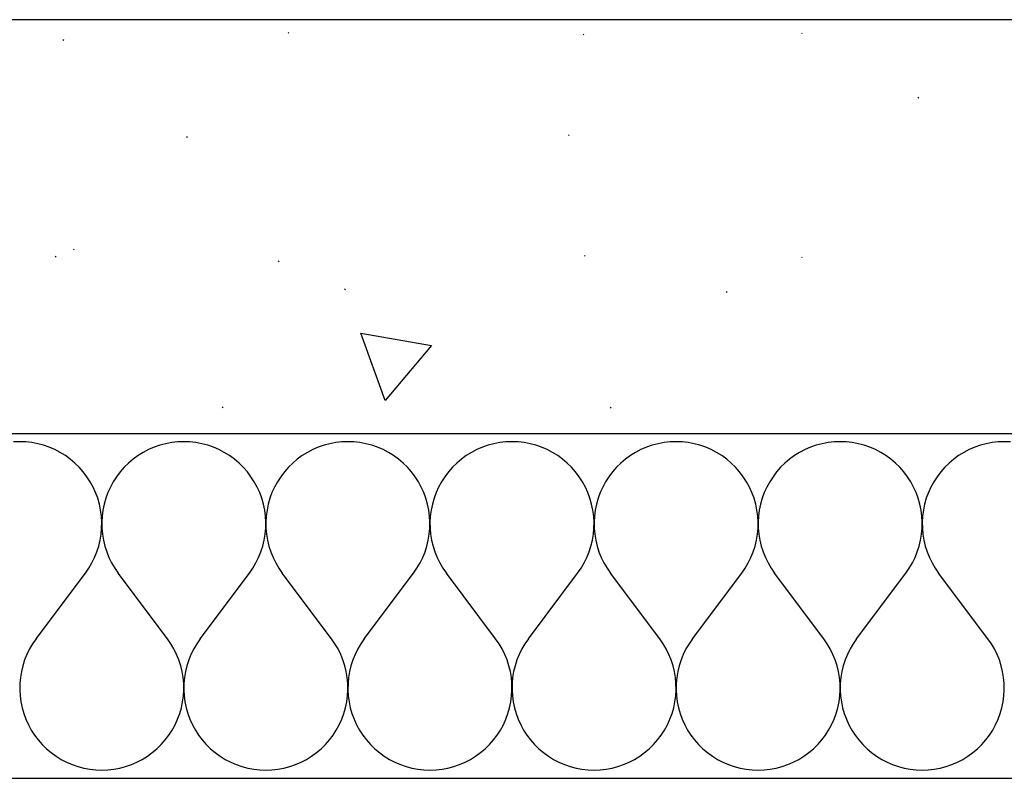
# Model space of a CAD drawing. Extents: x -18402 to 10376, y -5092 to 34139.
# Tile 44 of 78: x 3393 to 3436, y -2938 to -2905. Entities that reach past the tile are written whole.
import ezdxf

# ---------------------------------------------------------------- set-up
doc = ezdxf.new("R2010")
doc.units = 0
for name, color, linetype in [('0_XREF', 251, 'Continuous'), ('rdc_02$0$0._Étage_1_02-04 Mur.Construction', 251, 'Continuous'), ('rdc_02$0$0._Étage_1_A-AREA-____-OTLN.Modèle IFC', 251, 'Continuous')]:
    doc.layers.add(name, color=color, linetype=linetype)

# ---------------------------------------------------------------- blocks, each defined once
blk = doc.blocks.new('*X238', base_point=(-8045.97, -58706.23))
at = {"layer": 'rdc_02$0$0._Étage_1_02-04 Mur.Construction', "linetype": 'Continuous', "ltscale": 0.1}
for p, q in [((33928.57, -29233.26), (33925.94, -29233.36)), ((33931.21, -29233.36), (33928.57, -29233.26)), ((33933.82, -29233.65), (33931.21, -29233.36)), ((33997.37, -29233.36), (33994.75, -29233.65)), ((34000, -29233.26), (33997.37, -29233.36)), ((34002.63, -29233.36), (34000, -29233.26)), ((34005.25, -29233.65), (34002.63, -29233.36)), ((34068.79, -29233.36), (34066.18, -29233.65)), ((34071.43, -29233.26), (34068.79, -29233.36)), ((34074.06, -29233.36), (34071.43, -29233.26)), ((34076.68, -29233.65), (34074.06, -29233.36)), ((34140.22, -29233.36), (34137.6, -29233.65)), ((34142.86, -29233.26), (34140.22, -29233.36)), ((34145.49, -29233.36), (34142.86, -29233.26)), ((34148.11, -29233.65), (34145.49, -29233.36)), ((34211.65, -29233.36), (34209.03, -29233.65)), ((34214.29, -29233.26), (34211.65, -29233.36)), ((34216.92, -29233.36), (34214.29, -29233.26)), ((34219.54, -29233.65), (34216.92, -29233.36)), ((34283.08, -29233.36), (34280.46, -29233.65)), ((34285.71, -29233.26), (34283.08, -29233.36)), ((34288.35, -29233.36), (34285.71, -29233.26)), ((34290.97, -29233.65), (34288.35, -29233.36)), ((34354.51, -29233.36), (34351.89, -29233.65)), ((34357.14, -29233.26), (34354.51, -29233.36)), ((34359.78, -29233.36), (34357.14, -29233.26)), ((33936.42, -29234.13), (33933.82, -29233.65)), ((33938.96, -29234.8), (33936.42, -29234.13)), ((33941.45, -29235.66), (33938.96, -29234.8)), ((33943.88, -29236.7), (33941.45, -29235.66)), ((33946.21, -29237.92), (33943.88, -29236.7)), ((33984.7, -29236.7), (33982.36, -29237.92)), ((33987.12, -29235.66), (33984.7, -29236.7)), ((33989.61, -29234.8), (33987.12, -29235.66)), ((33992.16, -29234.13), (33989.61, -29234.8)), ((33994.75, -29233.65), (33992.16, -29234.13)), ((34007.84, -29234.13), (34005.25, -29233.65)), ((34010.39, -29234.8), (34007.84, -29234.13)), ((34012.88, -29235.66), (34010.39, -29234.8)), ((34015.3, -29236.7), (34012.88, -29235.66)), ((34017.64, -29237.92), (34015.3, -29236.7)), ((34056.12, -29236.7), (34053.79, -29237.92)), ((34058.55, -29235.66), (34056.12, -29236.7)), ((34061.04, -29234.8), (34058.55, -29235.66)), ((34063.58, -29234.13), (34061.04, -29234.8)), ((34066.18, -29233.65), (34063.58, -29234.13)), ((34079.27, -29234.13), (34076.68, -29233.65)), ((34081.82, -29234.8), (34079.27, -29234.13)), ((34084.31, -29235.66), (34081.82, -29234.8)), ((34086.73, -29236.7), (34084.31, -29235.66)), ((34089.07, -29237.92), (34086.73, -29236.7)), ((34127.55, -29236.7), (34125.21, -29237.92)), ((34129.97, -29235.66), (34127.55, -29236.7)), ((34132.47, -29234.8), (34129.97, -29235.66)), ((34135.01, -29234.13), (34132.47, -29234.8)), ((34137.6, -29233.65), (34135.01, -29234.13)), ((34150.7, -29234.13), (34148.11, -29233.65)), ((34153.25, -29234.8), (34150.7, -29234.13)), ((34155.74, -29235.66), (34153.25, -29234.8)), ((34158.16, -29236.7), (34155.74, -29235.66)), ((34160.5, -29237.92), (34158.16, -29236.7)), ((34198.98, -29236.7), (34196.64, -29237.92)), ((34201.4, -29235.66), (34198.98, -29236.7)), ((34203.89, -29234.8), (34201.4, -29235.66)), ((34206.44, -29234.13), (34203.89, -29234.8)), ((34209.03, -29233.65), (34206.44, -29234.13)), ((34222.13, -29234.13), (34219.54, -29233.65)), ((34224.68, -29234.8), (34222.13, -29234.13)), ((34227.17, -29235.66), (34224.68, -29234.8)), ((34229.59, -29236.7), (34227.17, -29235.66)), ((34231.93, -29237.92), (34229.59, -29236.7)), ((34270.41, -29236.7), (34268.07, -29237.92)), ((34272.83, -29235.66), (34270.41, -29236.7)), ((34275.32, -29234.8), (34272.83, -29235.66)), ((34277.87, -29234.13), (34275.32, -29234.8)), ((34280.46, -29233.65), (34277.87, -29234.13)), ((34293.56, -29234.13), (34290.97, -29233.65)), ((34296.11, -29234.8), (34293.56, -29234.13)), ((34298.6, -29235.66), (34296.11, -29234.8)), ((34301.02, -29236.7), (34298.6, -29235.66)), ((34303.36, -29237.92), (34301.02, -29236.7)), ((34341.84, -29236.7), (34339.5, -29237.92)), ((34344.26, -29235.66), (34341.84, -29236.7)), ((34346.75, -29234.8), (34344.26, -29235.66)), ((34349.3, -29234.13), (34346.75, -29234.8)), ((34351.89, -29233.65), (34349.3, -29234.13)), ((33948.46, -29239.31), (33946.21, -29237.92)), ((33950.59, -29240.85), (33948.46, -29239.31)), ((33952.6, -29242.55), (33950.59, -29240.85)), ((33977.98, -29240.85), (33975.97, -29242.55)), ((33980.12, -29239.31), (33977.98, -29240.85)), ((33982.36, -29237.92), (33980.12, -29239.31)), ((34019.88, -29239.31), (34017.64, -29237.92)), ((34022.02, -29240.85), (34019.88, -29239.31)), ((34024.03, -29242.55), (34022.02, -29240.85)), ((34049.41, -29240.85), (34047.4, -29242.55)), ((34051.54, -29239.31), (34049.41, -29240.85)), ((34053.79, -29237.92), (34051.54, -29239.31)), ((34091.31, -29239.31), (34089.07, -29237.92)), ((34093.45, -29240.85), (34091.31, -29239.31)), ((34095.46, -29242.55), (34093.45, -29240.85)), ((34120.84, -29240.85), (34118.83, -29242.55)), ((34122.97, -29239.31), (34120.84, -29240.85)), ((34125.21, -29237.92), (34122.97, -29239.31)), ((34162.74, -29239.31), (34160.5, -29237.92)), ((34164.87, -29240.85), (34162.74, -29239.31)), ((34166.89, -29242.55), (34164.87, -29240.85)), ((34192.27, -29240.85), (34190.25, -29242.55)), ((34194.4, -29239.31), (34192.27, -29240.85)), ((34196.64, -29237.92), (34194.4, -29239.31)), ((34234.17, -29239.31), (34231.93, -29237.92)), ((34236.3, -29240.85), (34234.17, -29239.31)), ((34238.32, -29242.55), (34236.3, -29240.85)), ((34263.7, -29240.85), (34261.68, -29242.55)), ((34265.83, -29239.31), (34263.7, -29240.85)), ((34268.07, -29237.92), (34265.83, -29239.31)), ((34305.6, -29239.31), (34303.36, -29237.92)), ((34307.73, -29240.85), (34305.6, -29239.31)), ((34309.75, -29242.55), (34307.73, -29240.85)), ((34335.13, -29240.85), (34333.11, -29242.55)), ((34337.26, -29239.31), (34335.13, -29240.85)), ((34339.5, -29237.92), (34337.26, -29239.31)), ((33954.49, -29244.4), (33952.6, -29242.55)), ((33956.23, -29246.38), (33954.49, -29244.4)), ((33974.09, -29244.4), (33972.34, -29246.38)), ((33975.97, -29242.55), (33974.09, -29244.4)), ((34025.91, -29244.4), (34024.03, -29242.55)), ((34027.66, -29246.38), (34025.91, -29244.4)), ((34045.51, -29244.4), (34043.77, -29246.38)), ((34047.4, -29242.55), (34045.51, -29244.4)), ((34097.34, -29244.4), (34095.46, -29242.55)), ((34099.08, -29246.38), (34097.34, -29244.4)), ((34116.94, -29244.4), (34115.2, -29246.38)), ((34118.83, -29242.55), (34116.94, -29244.4)), ((34168.77, -29244.4), (34166.89, -29242.55)), ((34170.51, -29246.38), (34168.77, -29244.4)), ((34188.37, -29244.4), (34186.63, -29246.38)), ((34190.25, -29242.55), (34188.37, -29244.4)), ((34240.2, -29244.4), (34238.32, -29242.55)), ((34241.94, -29246.38), (34240.2, -29244.4)), ((34259.8, -29244.4), (34258.06, -29246.38)), ((34261.68, -29242.55), (34259.8, -29244.4)), ((34311.63, -29244.4), (34309.75, -29242.55)), ((34313.37, -29246.38), (34311.63, -29244.4)), ((34331.23, -29244.4), (34329.49, -29246.38)), ((34333.11, -29242.55), (34331.23, -29244.4)), ((33957.82, -29248.48), (33956.23, -29246.38)), ((33959.25, -29250.69), (33957.82, -29248.48)), ((33970.75, -29248.48), (33969.32, -29250.69)), ((33972.34, -29246.38), (33970.75, -29248.48)), ((34029.25, -29248.48), (34027.66, -29246.38)), ((34030.68, -29250.69), (34029.25, -29248.48)), ((34042.18, -29248.48), (34040.75, -29250.69)), ((34043.77, -29246.38), (34042.18, -29248.48)), ((34100.68, -29248.48), (34099.08, -29246.38)), ((34102.11, -29250.69), (34100.68, -29248.48)), ((34113.61, -29248.48), (34112.18, -29250.69)), ((34115.2, -29246.38), (34113.61, -29248.48)), ((34172.1, -29248.48), (34170.51, -29246.38)), ((34173.54, -29250.69), (34172.1, -29248.48)), ((34185.04, -29248.48), (34183.61, -29250.69)), ((34186.63, -29246.38), (34185.04, -29248.48)), ((34243.53, -29248.48), (34241.94, -29246.38)), ((34244.96, -29250.69), (34243.53, -29248.48)), ((34256.47, -29248.48), (34255.04, -29250.69)), ((34258.06, -29246.38), (34256.47, -29248.48)), ((34314.96, -29248.48), (34313.37, -29246.38)), ((34316.39, -29250.69), (34314.96, -29248.48)), ((34327.9, -29248.48), (34326.46, -29250.69)), ((34329.49, -29246.38), (34327.9, -29248.48)), ((33960.52, -29253), (33959.25, -29250.69)), ((33961.61, -29255.4), (33960.52, -29253)), ((33968.06, -29253), (33966.97, -29255.4)), ((33969.32, -29250.69), (33968.06, -29253)), ((34031.94, -29253), (34030.68, -29250.69)), ((34033.03, -29255.4), (34031.94, -29253)), ((34039.48, -29253), (34038.39, -29255.4)), ((34040.75, -29250.69), (34039.48, -29253)), ((34103.37, -29253), (34102.11, -29250.69)), ((34104.46, -29255.4), (34103.37, -29253)), ((34110.91, -29253), (34109.82, -29255.4)), ((34112.18, -29250.69), (34110.91, -29253)), ((34174.8, -29253), (34173.54, -29250.69)), ((34175.89, -29255.4), (34174.8, -29253)), ((34182.34, -29253), (34181.25, -29255.4)), ((34183.61, -29250.69), (34182.34, -29253)), ((34246.23, -29253), (34244.96, -29250.69)), ((34247.32, -29255.4), (34246.23, -29253)), ((34253.77, -29253), (34252.68, -29255.4)), ((34255.04, -29250.69), (34253.77, -29253)), ((34317.66, -29253), (34316.39, -29250.69)), ((34318.75, -29255.4), (34317.66, -29253)), ((34325.2, -29253), (34324.11, -29255.4)), ((34326.46, -29250.69), (34325.2, -29253)), ((33962.52, -29257.87), (33961.61, -29255.4)), ((33963.24, -29260.41), (33962.52, -29257.87)), ((33966.05, -29257.87), (33965.33, -29260.41)), ((33966.97, -29255.4), (33966.05, -29257.87)), ((34033.95, -29257.87), (34033.03, -29255.4)), ((34034.67, -29260.41), (34033.95, -29257.87)), ((34037.48, -29257.87), (34036.76, -29260.41)), ((34038.39, -29255.4), (34037.48, -29257.87)), ((34105.37, -29257.87), (34104.46, -29255.4)), ((34106.1, -29260.41), (34105.37, -29257.87)), ((34108.91, -29257.87), (34108.19, -29260.41)), ((34109.82, -29255.4), (34108.91, -29257.87)), ((34176.8, -29257.87), (34175.89, -29255.4)), ((34177.53, -29260.41), (34176.8, -29257.87)), ((34180.34, -29257.87), (34179.61, -29260.41)), ((34181.25, -29255.4), (34180.34, -29257.87)), ((34248.23, -29257.87), (34247.32, -29255.4)), ((34248.96, -29260.41), (34248.23, -29257.87)), ((34251.77, -29257.87), (34251.04, -29260.41)), ((34252.68, -29255.4), (34251.77, -29257.87)), ((34319.66, -29257.87), (34318.75, -29255.4)), ((34320.39, -29260.41), (34319.66, -29257.87)), ((34323.2, -29257.87), (34322.47, -29260.41)), ((34324.11, -29255.4), (34323.2, -29257.87)), ((33963.78, -29262.99), (33963.24, -29260.41)), ((33964.13, -29265.6), (33963.78, -29262.99)), ((33964.79, -29262.99), (33964.45, -29265.6)), ((33965.33, -29260.41), (33964.79, -29262.99)), ((34035.21, -29262.99), (34034.67, -29260.41)), ((34035.55, -29265.6), (34035.21, -29262.99)), ((34036.22, -29262.99), (34035.87, -29265.6)), ((34036.76, -29260.41), (34036.22, -29262.99)), ((34106.64, -29262.99), (34106.1, -29260.41)), ((34106.98, -29265.6), (34106.64, -29262.99)), ((34107.65, -29262.99), (34107.3, -29265.6)), ((34108.19, -29260.41), (34107.65, -29262.99)), ((34178.07, -29262.99), (34177.53, -29260.41)), ((34178.41, -29265.6), (34178.07, -29262.99)), ((34179.08, -29262.99), (34178.73, -29265.6)), ((34179.61, -29260.41), (34179.08, -29262.99)), ((34249.49, -29262.99), (34248.96, -29260.41)), ((34249.84, -29265.6), (34249.49, -29262.99)), ((34250.51, -29262.99), (34250.16, -29265.6)), ((34251.04, -29260.41), (34250.51, -29262.99)), ((34320.92, -29262.99), (34320.39, -29260.41)), ((34321.27, -29265.6), (34320.92, -29262.99)), ((34321.93, -29262.99), (34321.59, -29265.6)), ((34322.47, -29260.41), (34321.93, -29262.99)), ((33964.28, -29268.23), (33964.13, -29265.6)), ((33964.45, -29265.6), (33964.29, -29268.23)), ((34035.71, -29268.23), (34035.55, -29265.6)), ((34035.87, -29265.6), (34035.72, -29268.23)), ((34107.14, -29268.23), (34106.98, -29265.6)), ((34107.3, -29265.6), (34107.15, -29268.23)), ((34178.56, -29268.23), (34178.41, -29265.6)), ((34178.73, -29265.6), (34178.58, -29268.23)), ((34249.99, -29268.23), (34249.84, -29265.6)), ((34250.16, -29265.6), (34250.01, -29268.23)), ((34321.42, -29268.23), (34321.27, -29265.6)), ((34321.59, -29265.6), (34321.44, -29268.23)), ((33964, -29273.49), (33964.24, -29270.87)), ((33964.24, -29270.87), (33964.28, -29268.23)), ((33964.29, -29268.23), (33964.34, -29270.87)), ((33964.34, -29270.87), (33964.57, -29273.49)), ((34035.43, -29273.49), (34035.66, -29270.87)), ((34035.66, -29270.87), (34035.71, -29268.23)), ((34035.72, -29268.23), (34035.76, -29270.87)), ((34035.76, -29270.87), (34036, -29273.49)), ((34106.86, -29273.49), (34107.09, -29270.87)), ((34107.09, -29270.87), (34107.14, -29268.23)), ((34107.15, -29268.23), (34107.19, -29270.87)), ((34107.19, -29270.87), (34107.43, -29273.49)), ((34178.28, -29273.49), (34178.52, -29270.87)), ((34178.52, -29270.87), (34178.56, -29268.23)), ((34178.58, -29268.23), (34178.62, -29270.87)), ((34178.62, -29270.87), (34178.86, -29273.49)), ((34249.71, -29273.49), (34249.95, -29270.87)), ((34249.95, -29270.87), (34249.99, -29268.23)), ((34250.01, -29268.23), (34250.05, -29270.87)), ((34250.05, -29270.87), (34250.29, -29273.49)), ((34321.14, -29273.49), (34321.38, -29270.87)), ((34321.38, -29270.87), (34321.42, -29268.23)), ((34321.44, -29268.23), (34321.48, -29270.87)), ((34321.48, -29270.87), (34321.72, -29273.49)), ((33962.95, -29278.65), (33963.57, -29276.09)), ((33963.57, -29276.09), (33964, -29273.49)), ((33964.57, -29273.49), (33965, -29276.09)), ((33965, -29276.09), (33965.62, -29278.65)), ((34034.38, -29278.65), (34035, -29276.09)), ((34035, -29276.09), (34035.43, -29273.49)), ((34036, -29273.49), (34036.43, -29276.09)), ((34036.43, -29276.09), (34037.05, -29278.65)), ((34105.81, -29278.65), (34106.43, -29276.09)), ((34106.43, -29276.09), (34106.86, -29273.49)), ((34107.43, -29273.49), (34107.86, -29276.09)), ((34107.86, -29276.09), (34108.48, -29278.65)), ((34177.23, -29278.65), (34177.85, -29276.09)), ((34177.85, -29276.09), (34178.28, -29273.49)), ((34178.86, -29273.49), (34179.29, -29276.09)), ((34179.29, -29276.09), (34179.91, -29278.65)), ((34248.66, -29278.65), (34249.28, -29276.09)), ((34249.28, -29276.09), (34249.71, -29273.49)), ((34250.29, -29273.49), (34250.72, -29276.09)), ((34250.72, -29276.09), (34251.34, -29278.65)), ((34320.09, -29278.65), (34320.71, -29276.09)), ((34320.71, -29276.09), (34321.14, -29273.49)), ((34321.72, -29273.49), (34322.15, -29276.09)), ((34322.15, -29276.09), (34322.77, -29278.65)), ((33962.14, -29281.16), (33962.95, -29278.65)), ((33965.62, -29278.65), (33966.43, -29281.16)), ((34033.57, -29281.16), (34034.38, -29278.65)), ((34037.05, -29278.65), (34037.86, -29281.16)), ((34105, -29281.16), (34105.81, -29278.65)), ((34108.48, -29278.65), (34109.29, -29281.16)), ((34176.43, -29281.16), (34177.23, -29278.65)), ((34179.91, -29278.65), (34180.72, -29281.16)), ((34247.86, -29281.16), (34248.66, -29278.65)), ((34251.34, -29278.65), (34252.14, -29281.16)), ((34319.28, -29281.16), (34320.09, -29278.65)), ((34322.77, -29278.65), (34323.57, -29281.16)), ((33959.98, -29285.97), (33961.15, -29283.6)), ((33961.15, -29283.6), (33962.14, -29281.16)), ((33966.43, -29281.16), (33967.42, -29283.6)), ((33967.42, -29283.6), (33968.59, -29285.97)), ((34031.41, -29285.97), (34032.58, -29283.6)), ((34032.58, -29283.6), (34033.57, -29281.16)), ((34037.86, -29281.16), (34038.85, -29283.6)), ((34038.85, -29283.6), (34040.02, -29285.97)), ((34102.84, -29285.97), (34104.01, -29283.6)), ((34104.01, -29283.6), (34105, -29281.16)), ((34109.29, -29281.16), (34110.28, -29283.6)), ((34110.28, -29283.6), (34111.44, -29285.97)), ((34174.27, -29285.97), (34175.44, -29283.6)), ((34175.44, -29283.6), (34176.43, -29281.16)), ((34180.72, -29281.16), (34181.71, -29283.6)), ((34181.71, -29283.6), (34182.87, -29285.97)), ((34245.7, -29285.97), (34246.87, -29283.6)), ((34246.87, -29283.6), (34247.86, -29281.16)), ((34252.14, -29281.16), (34253.13, -29283.6)), ((34253.13, -29283.6), (34254.3, -29285.97)), ((34317.13, -29285.97), (34318.29, -29283.6)), ((34318.29, -29283.6), (34319.28, -29281.16)), ((34323.57, -29281.16), (34324.56, -29283.6)), ((34324.56, -29283.6), (34325.73, -29285.97)), ((33957.14, -29290.4), (33958.65, -29288.24)), ((33958.65, -29288.24), (33959.98, -29285.97)), ((33968.59, -29285.97), (33969.93, -29288.24)), ((33969.93, -29288.24), (33971.43, -29290.4)), ((34028.57, -29290.4), (34030.07, -29288.24)), ((34030.07, -29288.24), (34031.41, -29285.97)), ((34040.02, -29285.97), (34041.35, -29288.24)), ((34041.35, -29288.24), (34042.86, -29290.4)), ((34100, -29290.4), (34101.5, -29288.24)), ((34101.5, -29288.24), (34102.84, -29285.97)), ((34111.44, -29285.97), (34112.78, -29288.24)), ((34112.78, -29288.24), (34114.29, -29290.4)), ((34171.43, -29290.4), (34172.93, -29288.24)), ((34172.93, -29288.24), (34174.27, -29285.97)), ((34182.87, -29285.97), (34184.21, -29288.24)), ((34184.21, -29288.24), (34185.71, -29290.4)), ((34242.86, -29290.4), (34244.36, -29288.24)), ((34244.36, -29288.24), (34245.7, -29285.97)), ((34254.3, -29285.97), (34255.64, -29288.24)), ((34255.64, -29288.24), (34257.14, -29290.4)), ((34314.29, -29290.4), (34315.79, -29288.24)), ((34315.79, -29288.24), (34317.13, -29285.97)), ((34325.73, -29285.97), (34327.07, -29288.24)), ((34327.07, -29288.24), (34328.57, -29290.4)), ((33935.71, -29318.97), (33957.14, -29290.4)), ((33992.86, -29318.97), (33971.43, -29290.4)), ((34007.14, -29318.97), (34028.57, -29290.4)), ((34064.29, -29318.97), (34042.86, -29290.4)), ((34078.57, -29318.97), (34100, -29290.4)), ((34135.71, -29318.97), (34114.29, -29290.4)), ((34150, -29318.97), (34171.43, -29290.4)), ((34207.14, -29318.97), (34185.71, -29290.4)), ((34221.43, -29318.97), (34242.86, -29290.4)), ((34278.57, -29318.97), (34257.14, -29290.4)), ((34292.86, -29318.97), (34314.29, -29290.4)), ((34350, -29318.97), (34328.57, -29290.4)), ((33935.71, -29318.97), (33934.21, -29321.14)), ((33994.36, -29321.14), (33992.86, -29318.97)), ((34007.14, -29318.97), (34005.64, -29321.14)), ((34065.79, -29321.14), (34064.29, -29318.97)), ((34078.57, -29318.97), (34077.07, -29321.14)), ((34137.22, -29321.14), (34135.71, -29318.97)), ((34150, -29318.97), (34148.5, -29321.14)), ((34208.65, -29321.14), (34207.14, -29318.97)), ((34221.43, -29318.97), (34219.93, -29321.14)), ((34280.07, -29321.14), (34278.57, -29318.97)), ((34292.86, -29318.97), (34291.35, -29321.14)), ((34351.5, -29321.14), (34350, -29318.97)), ((33934.21, -29321.14), (33932.87, -29323.41)), ((33995.7, -29323.41), (33994.36, -29321.14)), ((34005.64, -29321.14), (34004.3, -29323.41)), ((34067.13, -29323.41), (34065.79, -29321.14)), ((34077.07, -29321.14), (34075.73, -29323.41)), ((34138.56, -29323.41), (34137.22, -29321.14)), ((34148.5, -29321.14), (34147.16, -29323.41)), ((34209.98, -29323.41), (34208.65, -29321.14)), ((34219.93, -29321.14), (34218.59, -29323.41)), ((34281.41, -29323.41), (34280.07, -29321.14)), ((34291.35, -29321.14), (34290.02, -29323.41)), ((34352.84, -29323.41), (34351.5, -29321.14)), ((33931.71, -29325.77), (33930.72, -29328.21)), ((33932.87, -29323.41), (33931.71, -29325.77)), ((33996.87, -29325.77), (33995.7, -29323.41)), ((33997.86, -29328.21), (33996.87, -29325.77)), ((34003.13, -29325.77), (34002.14, -29328.21)), ((34004.3, -29323.41), (34003.13, -29325.77)), ((34068.29, -29325.77), (34067.13, -29323.41)), ((34069.28, -29328.21), (34068.29, -29325.77)), ((34074.56, -29325.77), (34073.57, -29328.21)), ((34075.73, -29323.41), (34074.56, -29325.77)), ((34139.72, -29325.77), (34138.56, -29323.41)), ((34140.71, -29328.21), (34139.72, -29325.77)), ((34145.99, -29325.77), (34145, -29328.21)), ((34147.16, -29323.41), (34145.99, -29325.77)), ((34211.15, -29325.77), (34209.98, -29323.41)), ((34212.14, -29328.21), (34211.15, -29325.77)), ((34217.42, -29325.77), (34216.43, -29328.21)), ((34218.59, -29323.41), (34217.42, -29325.77)), ((34282.58, -29325.77), (34281.41, -29323.41)), ((34283.57, -29328.21), (34282.58, -29325.77)), ((34288.85, -29325.77), (34287.86, -29328.21)), ((34290.02, -29323.41), (34288.85, -29325.77)), ((34354.01, -29325.77), (34352.84, -29323.41)), ((34355, -29328.21), (34354.01, -29325.77)), ((33929.91, -29330.72), (33929.29, -29333.28)), ((33930.72, -29328.21), (33929.91, -29330.72)), ((33998.66, -29330.72), (33997.86, -29328.21)), ((33999.28, -29333.28), (33998.66, -29330.72)), ((34001.34, -29330.72), (34000.72, -29333.28)), ((34002.14, -29328.21), (34001.34, -29330.72)), ((34070.09, -29330.72), (34069.28, -29328.21)), ((34070.71, -29333.28), (34070.09, -29330.72)), ((34072.77, -29330.72), (34072.15, -29333.28)), ((34073.57, -29328.21), (34072.77, -29330.72)), ((34141.52, -29330.72), (34140.71, -29328.21)), ((34142.14, -29333.28), (34141.52, -29330.72)), ((34144.19, -29330.72), (34143.57, -29333.28)), ((34145, -29328.21), (34144.19, -29330.72)), ((34212.95, -29330.72), (34212.14, -29328.21)), ((34213.57, -29333.28), (34212.95, -29330.72)), ((34215.62, -29330.72), (34215, -29333.28)), ((34216.43, -29328.21), (34215.62, -29330.72)), ((34284.38, -29330.72), (34283.57, -29328.21)), ((34285, -29333.28), (34284.38, -29330.72)), ((34287.05, -29330.72), (34286.43, -29333.28)), ((34287.86, -29328.21), (34287.05, -29330.72)), ((34355.81, -29330.72), (34355, -29328.21)), ((34356.43, -29333.28), (34355.81, -29330.72)), ((33928.86, -29335.88), (33928.62, -29338.51)), ((33929.29, -29333.28), (33928.86, -29335.88)), ((33999.71, -29335.88), (33999.28, -29333.28)), ((33999.95, -29338.51), (33999.71, -29335.88)), ((34000.29, -29335.88), (34000.05, -29338.51)), ((34000.72, -29333.28), (34000.29, -29335.88)), ((34071.14, -29335.88), (34070.71, -29333.28)), ((34071.38, -29338.51), (34071.14, -29335.88)), ((34071.72, -29335.88), (34071.48, -29338.51)), ((34072.15, -29333.28), (34071.72, -29335.88)), ((34142.57, -29335.88), (34142.14, -29333.28)), ((34142.81, -29338.51), (34142.57, -29335.88)), ((34143.14, -29335.88), (34142.91, -29338.51)), ((34143.57, -29333.28), (34143.14, -29335.88)), ((34214, -29335.88), (34213.57, -29333.28)), ((34214.24, -29338.51), (34214, -29335.88)), ((34214.57, -29335.88), (34214.34, -29338.51)), ((34215, -29333.28), (34214.57, -29335.88)), ((34285.43, -29335.88), (34285, -29333.28)), ((34285.66, -29338.51), (34285.43, -29335.88)), ((34286, -29335.88), (34285.76, -29338.51)), ((34286.43, -29333.28), (34286, -29335.88)), ((34356.86, -29335.88), (34356.43, -29333.28)), ((34357.09, -29338.51), (34356.86, -29335.88)), ((33928.62, -29338.51), (33928.58, -29341.14)), ((33999.99, -29341.14), (33999.95, -29338.51)), ((34000.05, -29338.51), (34000.01, -29341.14)), ((34071.42, -29341.14), (34071.38, -29338.51)), ((34071.48, -29338.51), (34071.44, -29341.14)), ((34142.85, -29341.14), (34142.81, -29338.51)), ((34142.91, -29338.51), (34142.86, -29341.14)), ((34214.28, -29341.14), (34214.24, -29338.51)), ((34214.34, -29338.51), (34214.29, -29341.14)), ((34285.71, -29341.14), (34285.66, -29338.51)), ((34285.76, -29338.51), (34285.72, -29341.14)), ((34357.14, -29341.14), (34357.09, -29338.51)), ((33928.58, -29341.14), (33928.73, -29343.77)), ((33928.73, -29343.77), (33929.08, -29346.39)), ((33999.49, -29346.39), (33999.84, -29343.77)), ((33999.84, -29343.77), (33999.99, -29341.14)), ((34000.01, -29341.14), (34000.16, -29343.77)), ((34000.16, -29343.77), (34000.51, -29346.39)), ((34070.92, -29346.39), (34071.27, -29343.77)), ((34071.27, -29343.77), (34071.42, -29341.14)), ((34071.44, -29341.14), (34071.59, -29343.77)), ((34071.59, -29343.77), (34071.93, -29346.39)), ((34142.35, -29346.39), (34142.7, -29343.77)), ((34142.7, -29343.77), (34142.85, -29341.14)), ((34142.86, -29341.14), (34143.02, -29343.77)), ((34143.02, -29343.77), (34143.36, -29346.39)), ((34213.78, -29346.39), (34214.13, -29343.77)), ((34214.13, -29343.77), (34214.28, -29341.14)), ((34214.29, -29341.14), (34214.45, -29343.77)), ((34214.45, -29343.77), (34214.79, -29346.39)), ((34285.21, -29346.39), (34285.55, -29343.77)), ((34285.55, -29343.77), (34285.71, -29341.14)), ((34285.72, -29341.14), (34285.87, -29343.77)), ((34285.87, -29343.77), (34286.22, -29346.39)), ((34356.64, -29346.39), (34356.98, -29343.77)), ((34356.98, -29343.77), (34357.14, -29341.14)), ((33929.08, -29346.39), (33929.61, -29348.97)), ((33929.61, -29348.97), (33930.34, -29351.5)), ((33998.23, -29351.5), (33998.96, -29348.97)), ((33998.96, -29348.97), (33999.49, -29346.39)), ((34000.51, -29346.39), (34001.04, -29348.97)), ((34001.04, -29348.97), (34001.77, -29351.5)), ((34069.66, -29351.5), (34070.39, -29348.97)), ((34070.39, -29348.97), (34070.92, -29346.39)), ((34071.93, -29346.39), (34072.47, -29348.97)), ((34072.47, -29348.97), (34073.2, -29351.5)), ((34141.09, -29351.5), (34141.81, -29348.97)), ((34141.81, -29348.97), (34142.35, -29346.39)), ((34143.36, -29346.39), (34143.9, -29348.97)), ((34143.9, -29348.97), (34144.63, -29351.5)), ((34212.52, -29351.5), (34213.24, -29348.97)), ((34213.24, -29348.97), (34213.78, -29346.39)), ((34214.79, -29346.39), (34215.33, -29348.97)), ((34215.33, -29348.97), (34216.05, -29351.5)), ((34283.95, -29351.5), (34284.67, -29348.97)), ((34284.67, -29348.97), (34285.21, -29346.39)), ((34286.22, -29346.39), (34286.76, -29348.97)), ((34286.76, -29348.97), (34287.48, -29351.5)), ((34355.37, -29351.5), (34356.1, -29348.97)), ((34356.1, -29348.97), (34356.64, -29346.39)), ((33930.34, -29351.5), (33931.25, -29353.97)), ((33997.32, -29353.97), (33998.23, -29351.5)), ((34001.77, -29351.5), (34002.68, -29353.97)), ((34068.75, -29353.97), (34069.66, -29351.5)), ((34073.2, -29351.5), (34074.11, -29353.97)), ((34140.18, -29353.97), (34141.09, -29351.5)), ((34144.63, -29351.5), (34145.54, -29353.97)), ((34211.61, -29353.97), (34212.52, -29351.5)), ((34216.05, -29351.5), (34216.97, -29353.97)), ((34283.03, -29353.97), (34283.95, -29351.5)), ((34287.48, -29351.5), (34288.39, -29353.97)), ((34354.46, -29353.97), (34355.37, -29351.5)), ((33931.25, -29353.97), (33932.34, -29356.37)), ((33932.34, -29356.37), (33933.61, -29358.69)), ((33994.96, -29358.69), (33996.23, -29356.37)), ((33996.23, -29356.37), (33997.32, -29353.97)), ((34002.68, -29353.97), (34003.77, -29356.37)), ((34003.77, -29356.37), (34005.04, -29358.69)), ((34066.39, -29358.69), (34067.66, -29356.37)), ((34067.66, -29356.37), (34068.75, -29353.97)), ((34074.11, -29353.97), (34075.2, -29356.37)), ((34075.2, -29356.37), (34076.46, -29358.69)), ((34137.82, -29358.69), (34139.09, -29356.37)), ((34139.09, -29356.37), (34140.18, -29353.97)), ((34145.54, -29353.97), (34146.63, -29356.37)), ((34146.63, -29356.37), (34147.89, -29358.69)), ((34209.25, -29358.69), (34210.52, -29356.37)), ((34210.52, -29356.37), (34211.61, -29353.97)), ((34216.97, -29353.97), (34218.06, -29356.37)), ((34218.06, -29356.37), (34219.32, -29358.69)), ((34280.68, -29358.69), (34281.94, -29356.37)), ((34281.94, -29356.37), (34283.03, -29353.97)), ((34288.39, -29353.97), (34289.48, -29356.37)), ((34289.48, -29356.37), (34290.75, -29358.69)), ((34352.11, -29358.69), (34353.37, -29356.37)), ((34353.37, -29356.37), (34354.46, -29353.97)), ((33933.61, -29358.69), (33935.04, -29360.9)), ((33935.04, -29360.9), (33936.63, -29363)), ((33991.94, -29363), (33993.53, -29360.9)), ((33993.53, -29360.9), (33994.96, -29358.69)), ((34005.04, -29358.69), (34006.47, -29360.9)), ((34006.47, -29360.9), (34008.06, -29363)), ((34063.37, -29363), (34064.96, -29360.9)), ((34064.96, -29360.9), (34066.39, -29358.69)), ((34076.46, -29358.69), (34077.9, -29360.9)), ((34077.9, -29360.9), (34079.49, -29363)), ((34134.8, -29363), (34136.39, -29360.9)), ((34136.39, -29360.9), (34137.82, -29358.69)), ((34147.89, -29358.69), (34149.32, -29360.9)), ((34149.32, -29360.9), (34150.92, -29363)), ((34206.23, -29363), (34207.82, -29360.9)), ((34207.82, -29360.9), (34209.25, -29358.69)), ((34219.32, -29358.69), (34220.75, -29360.9)), ((34220.75, -29360.9), (34222.34, -29363)), ((34277.66, -29363), (34279.25, -29360.9)), ((34279.25, -29360.9), (34280.68, -29358.69)), ((34290.75, -29358.69), (34292.18, -29360.9)), ((34292.18, -29360.9), (34293.77, -29363)), ((34349.08, -29363), (34350.68, -29360.9)), ((34350.68, -29360.9), (34352.11, -29358.69)), ((33936.63, -29363), (33938.37, -29364.98)), ((33938.37, -29364.98), (33940.25, -29366.82)), ((33988.32, -29366.82), (33990.2, -29364.98)), ((33990.2, -29364.98), (33991.94, -29363)), ((34008.06, -29363), (34009.8, -29364.98)), ((34009.8, -29364.98), (34011.68, -29366.82)), ((34059.75, -29366.82), (34061.63, -29364.98)), ((34061.63, -29364.98), (34063.37, -29363)), ((34079.49, -29363), (34081.23, -29364.98)), ((34081.23, -29364.98), (34083.11, -29366.82)), ((34131.17, -29366.82), (34133.06, -29364.98)), ((34133.06, -29364.98), (34134.8, -29363)), ((34150.92, -29363), (34152.66, -29364.98)), ((34152.66, -29364.98), (34154.54, -29366.82)), ((34202.6, -29366.82), (34204.49, -29364.98)), ((34204.49, -29364.98), (34206.23, -29363)), ((34222.34, -29363), (34224.09, -29364.98)), ((34224.09, -29364.98), (34225.97, -29366.82)), ((34274.03, -29366.82), (34275.91, -29364.98)), ((34275.91, -29364.98), (34277.66, -29363)), ((34293.77, -29363), (34295.51, -29364.98)), ((34295.51, -29364.98), (34297.4, -29366.82)), ((34345.46, -29366.82), (34347.34, -29364.98)), ((34347.34, -29364.98), (34349.08, -29363)), ((33940.25, -29366.82), (33942.27, -29368.52)), ((33942.27, -29368.52), (33944.4, -29370.07)), ((33944.4, -29370.07), (33946.64, -29371.45)), ((33981.93, -29371.45), (33984.17, -29370.07)), ((33984.17, -29370.07), (33986.3, -29368.52)), ((33986.3, -29368.52), (33988.32, -29366.82)), ((34011.68, -29366.82), (34013.7, -29368.52)), ((34013.7, -29368.52), (34015.83, -29370.07)), ((34015.83, -29370.07), (34018.07, -29371.45)), ((34053.36, -29371.45), (34055.6, -29370.07)), ((34055.6, -29370.07), (34057.73, -29368.52)), ((34057.73, -29368.52), (34059.75, -29366.82)), ((34083.11, -29366.82), (34085.13, -29368.52)), ((34085.13, -29368.52), (34087.26, -29370.07)), ((34087.26, -29370.07), (34089.5, -29371.45)), ((34124.79, -29371.45), (34127.03, -29370.07)), ((34127.03, -29370.07), (34129.16, -29368.52)), ((34129.16, -29368.52), (34131.17, -29366.82)), ((34154.54, -29366.82), (34156.55, -29368.52)), ((34156.55, -29368.52), (34158.69, -29370.07)), ((34158.69, -29370.07), (34160.93, -29371.45)), ((34196.21, -29371.45), (34198.46, -29370.07)), ((34198.46, -29370.07), (34200.59, -29368.52)), ((34200.59, -29368.52), (34202.6, -29366.82)), ((34225.97, -29366.82), (34227.98, -29368.52)), ((34227.98, -29368.52), (34230.12, -29370.07)), ((34230.12, -29370.07), (34232.36, -29371.45)), ((34267.64, -29371.45), (34269.88, -29370.07)), ((34269.88, -29370.07), (34272.02, -29368.52)), ((34272.02, -29368.52), (34274.03, -29366.82)), ((34297.4, -29366.82), (34299.41, -29368.52)), ((34299.41, -29368.52), (34301.54, -29370.07)), ((34301.54, -29370.07), (34303.79, -29371.45)), ((34339.07, -29371.45), (34341.31, -29370.07)), ((34341.31, -29370.07), (34343.45, -29368.52)), ((34343.45, -29368.52), (34345.46, -29366.82)), ((33946.64, -29371.45), (33948.98, -29372.67)), ((33948.98, -29372.67), (33951.4, -29373.71)), ((33951.4, -29373.71), (33953.89, -29374.57)), ((33953.89, -29374.57), (33956.44, -29375.24)), ((33972.13, -29375.24), (33974.68, -29374.57)), ((33974.68, -29374.57), (33977.17, -29373.71)), ((33977.17, -29373.71), (33979.59, -29372.67)), ((33979.59, -29372.67), (33981.93, -29371.45)), ((34018.07, -29371.45), (34020.41, -29372.67)), ((34020.41, -29372.67), (34022.83, -29373.71)), ((34022.83, -29373.71), (34025.32, -29374.57)), ((34025.32, -29374.57), (34027.87, -29375.24)), ((34043.56, -29375.24), (34046.11, -29374.57)), ((34046.11, -29374.57), (34048.6, -29373.71)), ((34048.6, -29373.71), (34051.02, -29372.67)), ((34051.02, -29372.67), (34053.36, -29371.45)), ((34089.5, -29371.45), (34091.84, -29372.67)), ((34091.84, -29372.67), (34094.26, -29373.71)), ((34094.26, -29373.71), (34096.75, -29374.57)), ((34096.75, -29374.57), (34099.3, -29375.24)), ((34114.99, -29375.24), (34117.53, -29374.57)), ((34117.53, -29374.57), (34120.03, -29373.71)), ((34120.03, -29373.71), (34122.45, -29372.67)), ((34122.45, -29372.67), (34124.79, -29371.45)), ((34160.93, -29371.45), (34163.27, -29372.67)), ((34163.27, -29372.67), (34165.69, -29373.71)), ((34165.69, -29373.71), (34168.18, -29374.57)), ((34168.18, -29374.57), (34170.73, -29375.24)), ((34186.42, -29375.24), (34188.96, -29374.57)), ((34188.96, -29374.57), (34191.45, -29373.71)), ((34191.45, -29373.71), (34193.88, -29372.67)), ((34193.88, -29372.67), (34196.21, -29371.45)), ((34232.36, -29371.45), (34234.7, -29372.67)), ((34234.7, -29372.67), (34237.12, -29373.71)), ((34237.12, -29373.71), (34239.61, -29374.57)), ((34239.61, -29374.57), (34242.16, -29375.24)), ((34257.84, -29375.24), (34260.39, -29374.57)), ((34260.39, -29374.57), (34262.88, -29373.71)), ((34262.88, -29373.71), (34265.3, -29372.67)), ((34265.3, -29372.67), (34267.64, -29371.45)), ((34303.79, -29371.45), (34306.12, -29372.67)), ((34306.12, -29372.67), (34308.55, -29373.71)), ((34308.55, -29373.71), (34311.04, -29374.57)), ((34311.04, -29374.57), (34313.58, -29375.24)), ((34329.27, -29375.24), (34331.82, -29374.57)), ((34331.82, -29374.57), (34334.31, -29373.71)), ((34334.31, -29373.71), (34336.73, -29372.67)), ((34336.73, -29372.67), (34339.07, -29371.45)), ((33956.44, -29375.24), (33959.03, -29375.73)), ((33959.03, -29375.73), (33961.65, -29376.02)), ((33961.65, -29376.02), (33964.29, -29376.12)), ((33964.29, -29376.12), (33966.92, -29376.02)), ((33966.92, -29376.02), (33969.54, -29375.73)), ((33969.54, -29375.73), (33972.13, -29375.24)), ((34027.87, -29375.24), (34030.46, -29375.73)), ((34030.46, -29375.73), (34033.08, -29376.02)), ((34033.08, -29376.02), (34035.71, -29376.12)), ((34035.71, -29376.12), (34038.35, -29376.02)), ((34038.35, -29376.02), (34040.97, -29375.73)), ((34040.97, -29375.73), (34043.56, -29375.24)), ((34099.3, -29375.24), (34101.89, -29375.73)), ((34101.89, -29375.73), (34104.51, -29376.02)), ((34104.51, -29376.02), (34107.14, -29376.12)), ((34107.14, -29376.12), (34109.78, -29376.02)), ((34109.78, -29376.02), (34112.4, -29375.73)), ((34112.4, -29375.73), (34114.99, -29375.24)), ((34170.73, -29375.24), (34173.32, -29375.73)), ((34173.32, -29375.73), (34175.94, -29376.02)), ((34175.94, -29376.02), (34178.57, -29376.12)), ((34178.57, -29376.12), (34181.21, -29376.02)), ((34181.21, -29376.02), (34183.82, -29375.73)), ((34183.82, -29375.73), (34186.42, -29375.24)), ((34242.16, -29375.24), (34244.75, -29375.73)), ((34244.75, -29375.73), (34247.37, -29376.02)), ((34247.37, -29376.02), (34250, -29376.12)), ((34250, -29376.12), (34252.63, -29376.02)), ((34252.63, -29376.02), (34255.25, -29375.73)), ((34255.25, -29375.73), (34257.84, -29375.24)), ((34313.58, -29375.24), (34316.18, -29375.73)), ((34316.18, -29375.73), (34318.79, -29376.02)), ((34318.79, -29376.02), (34321.43, -29376.12)), ((34321.43, -29376.12), (34324.06, -29376.02)), ((34324.06, -29376.02), (34326.68, -29375.73)), ((34326.68, -29375.73), (34329.27, -29375.24))]:
    blk.add_line(p, q, dxfattribs=at)
blk = doc.blocks.new('*X240', base_point=(-8045.97, -58706.23))
at = {"layer": 'rdc_02$0$0._Étage_1_02-04 Mur.Construction', "linetype": 'Continuous', "ltscale": 0.1}
for p, q in [((34045.44, -29055.59), (34045.72, -29055.2)), ((34173.86, -29056.33), (34174.14, -29055.94)), ((34268.96, -29055.75), (34269.23, -29055.36)), ((33947.53, -29058.69), (33947.81, -29058.3)), ((34319.71, -29083.75), (34319.99, -29083.36)), ((34001.27, -29100.89), (34001.55, -29100.5)), ((34167.44, -29100.09), (34167.72, -29099.7)), ((33952.03, -29149.85), (33952.31, -29149.46)), ((33944.15, -29152.94), (33944.43, -29152.55)), ((34041.24, -29154.96), (34041.52, -29154.57)), ((34174.44, -29152.6), (34174.72, -29152.21)), ((34268.96, -29153.18), (34269.23, -29152.79)), ((34070.12, -29167.15), (34070.4, -29166.76)), ((34236.28, -29168.35), (34236.56, -29167.96)), ((34077.07, -29186.06), (34107.76, -29191.44)), ((34087.67, -29215.4), (34077.07, -29186.06)), ((34107.76, -29191.44), (34087.67, -29215.4)), ((34016.85, -29218.49), (34017.13, -29218.1)), ((34185.78, -29218.66), (34186.06, -29218.27))]:
    blk.add_line(p, q, dxfattribs=at)
blk = doc.blocks.new('rdc_02')
at = {"layer": 'rdc_02$0$0._Étage_1_02-04 Mur.Construction', "linetype": 'Continuous', "ltscale": 0.1}
for p, q in [((3028.506, -2922.969), (3443.5, -2922.969)), ((3028.506, -2937.969), (3461.5, -2937.969))]:
    blk.add_line(p, q, dxfattribs=at)
at = {"layer": 'rdc_02$0$0._Étage_1_02-04 Mur.Construction', "linetype": 'Continuous', "ltscale": 0.1, "flags": 128}
blk.add_lwpolyline([(3443.5, -2904.969), (3028.506, -2904.969)], dxfattribs=at)
at = {"layer": 'rdc_02$0$0._Étage_1_A-AREA-____-OTLN.Modèle IFC', "linetype": 'Continuous', "ltscale": 0.1, "xscale": 0.1, "yscale": 0.1, "zscale": 0.1}
for name in ['*X240', '*X238']:
    blk.add_blockref(name, (-804.597, -5870.623), dxfattribs=at)

msp = doc.modelspace()

# ---------------------------------------------------------------- block references
at = {"layer": '0_XREF'}
msp.add_blockref('rdc_02', (0, 0), dxfattribs=at)

doc.saveas('drawing.dxf')
